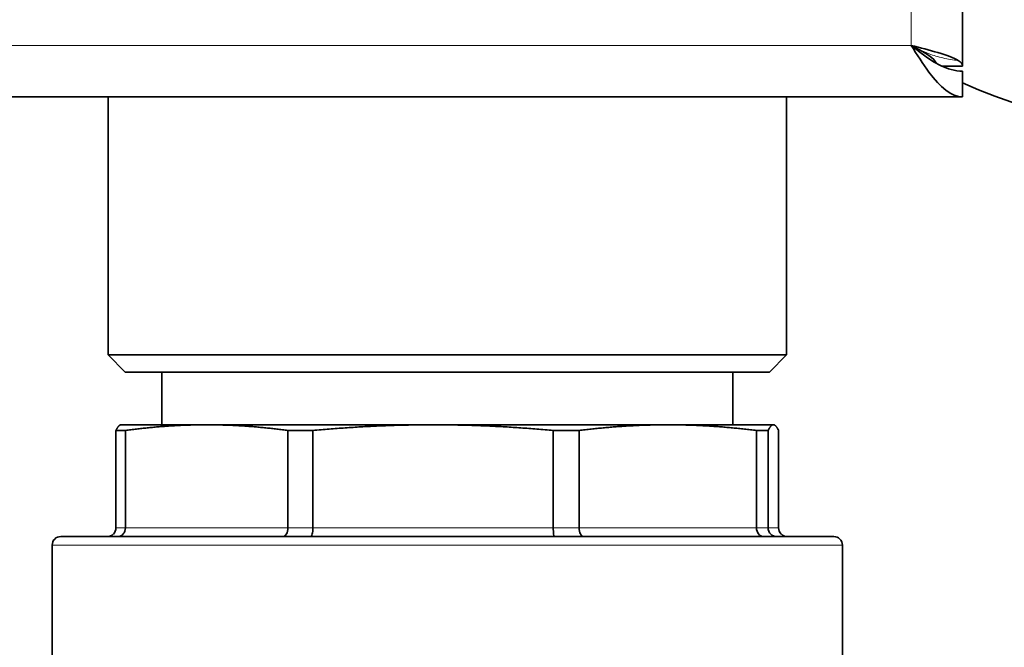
# Model space of a CAD drawing. Extents: x -142693 to 48124, y -57117 to 15617.
# Tile 16 of 24: x 38243 to 38300, y -41769 to -41733. Entities that reach past the tile are written whole.
import ezdxf
from ezdxf import colors
from ezdxf.entities.mleader import LeaderData, LeaderLine
from ezdxf.math import Vec2, Vec3

# ---------------------------------------------------------------- set-up
doc = ezdxf.new("R2010")
doc.units = 0
for name, color, linetype, lineweight in [('IS_opisy', 7, 'Continuous', 30), ('Visible (ISO)', 7, 'Continuous', 35), ('Visible Narrow (ISO)', 7, 'Continuous', 9)]:
    doc.layers.add(name, color=color, linetype=linetype, lineweight=lineweight)
doc.styles.add('Opisowy', font='arial.ttf')

# ---------------------------------------------------------------- blocks, each defined once
blk = doc.blocks.new('_None')

msp = doc.modelspace()

# ---------------------------------------------------------------- linework, layer by layer
at = {"layer": 'Visible (ISO)'}
for p, q in [((38297.503, -41591.963), (38297.503, -41735.363)), ((38297.503, -41735.363), (38296.274, -41735.363)), ((38297.503, -41735.663), (38297.503, -41737.163)), ((38297.503, -41737.163), (38152.303, -41737.163)), ((38247.753, -41752.163), (38247.753, -41737.163)), ((38287.253, -41752.163), (38287.253, -41737.163)), ((38247.753, -41752.163), (38287.253, -41752.163)), ((38248.753, -41753.163), (38247.753, -41752.163)), ((38286.253, -41753.163), (38287.253, -41752.163)), ((38286.253, -41753.163), (38248.753, -41753.163)), ((38250.879, -41753.163), (38250.879, -41756.225)), ((38284.128, -41753.163), (38284.128, -41756.225)), ((38248.503, -41756.225), (38248.485, -41756.23)), ((38248.503, -41756.225), (38253.495, -41756.225)), ((38253.495, -41756.225), (38266.675, -41756.225)), ((38266.675, -41756.225), (38280.34, -41756.225)), ((38280.34, -41756.225), (38286.485, -41756.225)), ((38286.485, -41756.225), (38286.503, -41756.225)), ((38286.503, -41756.225), (38286.521, -41756.23)), ((38248.216, -41756.56), (38248.763, -41756.56)), ((38248.216, -41756.56), (38248.216, -41762.225)), ((38248.763, -41756.56), (38248.763, -41762.225)), ((38258.227, -41756.56), (38259.677, -41756.56)), ((38258.227, -41756.56), (38258.227, -41762.225)), ((38259.677, -41762.225), (38259.677, -41756.56)), ((38273.672, -41756.56), (38273.672, -41762.225)), ((38273.672, -41756.56), (38275.175, -41756.56)), ((38275.175, -41762.225), (38275.175, -41756.56)), ((38285.504, -41756.56), (38286.18, -41756.56)), ((38285.504, -41756.56), (38285.504, -41762.225)), ((38286.18, -41762.225), (38286.18, -41756.56)), ((38286.791, -41756.56), (38286.791, -41762.225)), ((38245.003, -41762.725), (38290.003, -41762.725)), ((38244.503, -41763.225), (38244.503, -41770.018)), ((38290.503, -41763.225), (38290.503, -41770.018))]:
    msp.add_line(p, q, dxfattribs=at)
for centre, radius, start, end in [((38307.503, -41715.163), 23.414, 244.71691, 115.28309), ((38245.003, -41763.225), 0.5, 90, 180), ((38290.003, -41763.225), 0.5, 0, 90)]:
    msp.add_arc(centre, radius, start, end, dxfattribs=at)
for centre, major_axis, ratio, start_param, end_param in [((38247.713, -41762.225), (-0.503, -0.01), 0.993031, 1.55154, 2.337191), ((38247.712, -41762.225), (-0.504, -0.001), 0.993094, 2.35462, 3.13995), ((38248.335, -41762.225), (0.002, 0.5), 0.856621, 3.145764, 3.931415), ((38248.334, -41762.225), (0, 0.5), 0.857549, 3.927493, 4.712875), ((38257.918, -41762.225), (-0.001, 0.5), 0.618328, 3.140581, 3.926231), ((38257.919, -41762.225), (0, 0.5), 0.617152, 3.927073, 4.712455), ((38259.567, -41762.225), (0.001, 0.5), 0.219826, 3.141987, 3.927638), ((38259.566, -41762.225), (0, 0.5), 0.221381, 3.927115, 4.712445), ((38273.739, -41762.225), (0, 0.5), 0.134129, 1.57075, 2.35608), ((38273.738, -41762.225), (-0.001, 0.5), 0.132562, 2.355724, 3.141365), ((38275.448, -41762.225), (0, 0.5), 0.544508, 1.570809, 2.356139), ((38275.448, -41762.225), (0.001, 0.5), 0.545745, 2.356819, 3.14247), ((38285.907, -41762.225), (0, 0.5), 0.806868, 1.570567, 2.355897), ((38285.906, -41762.225), (-0.002, 0.5), 0.80579, 2.352773, 3.138415), ((38286.675, -41762.225), (0, 0.5), 0.991432, 1.569907, 2.355238), ((38286.675, -41762.225), (-0.003, 0.5), 0.991617, 2.349251, 3.134892), ((38287.294, -41762.225), (0.504, -0.001), 0.993094, 3.143235, 3.928565), ((38287.294, -41762.225), (-0.503, 0.009), 0.993041, 0.803889, 1.589531)]:
    msp.add_ellipse(centre, major_axis=major_axis, ratio=ratio, start_param=start_param, end_param=end_param, dxfattribs=at)
for points, knots in [([(38297.247, -41735.045), (38297, -41734.89), (38296.579, -41734.734), (38296.057, -41734.579), (38295.591, -41734.44), (38295.048, -41734.302), (38294.503, -41734.163)], [-0.7349242, -0.7349242, -0.7349242, -0.7349242, -0.3466232, -0.3466232, -0.3466232, 0, 0, 0, 0]), ([(38297.503, -41737.163), (38296.85, -41737.163), (38296.197, -41736.595), (38295.543, -41735.717), (38295.197, -41735.251), (38294.85, -41734.708), (38294.503, -41734.163)], [-1, -1, -1, -1, -0.346623, -0.346623, -0.346623, 0, 0, 0, 0]), ([(38294.503, -41734.163), (38295.28, -41734.773), (38296.057, -41735.363), (38296.834, -41735.572), (38297.057, -41735.632), (38297.28, -41735.663), (38297.503, -41735.663)], [0, 0, 0, 0, 0.777, 0.777, 0.777, 1, 1, 1, 1]), ([(38294.503, -41734.163), (38295.114, -41734.474), (38295.703, -41734.785), (38295.912, -41735.095), (38295.937, -41735.132), (38295.957, -41735.169), (38295.972, -41735.206)], [0, 0, 0, 0, 0.7770003, 0.7770003, 0.7770003, 0.8691516, 0.8691516, 0.8691516, 0.8691516])]:
    msp.add_open_spline(points, degree=3, knots=knots, dxfattribs=at)
msp.add_open_spline([(38297.503, -41735.363), (38297.503, -41735.257), (38297.415, -41735.151), (38297.247, -41735.045)], degree=3, dxfattribs=at)
for points, weights in [([(38248.216, -41756.56), (38248.355, -41756.265), (38248.485, -41756.23)], [1.63374154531, 1.68091205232, 1.68667960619]), ([(38253.495, -41756.225), (38251.204, -41756.225), (38248.763, -41756.56)], [1.68748304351, 1.68748304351, 1.63374154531]), ([(38258.227, -41756.56), (38255.786, -41756.225), (38253.495, -41756.225)], [1.63374154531, 1.68748304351, 1.68748304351]), ([(38266.675, -41756.225), (38263.287, -41756.225), (38259.677, -41756.56)], [1.68748304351, 1.68748304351, 1.63374154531]), ([(38273.672, -41756.56), (38270.062, -41756.225), (38266.675, -41756.225)], [1.63374154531, 1.68748304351, 1.68748304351]), ([(38275.175, -41756.56), (38277.84, -41756.225), (38280.34, -41756.225)], [1.63374154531, 1.68748304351, 1.68748304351]), ([(38285.504, -41756.56), (38282.839, -41756.225), (38280.34, -41756.225)], [1.63374154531, 1.68748304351, 1.68748304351]), ([(38286.485, -41756.225), (38286.337, -41756.225), (38286.18, -41756.56)], [1.68748304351, 1.68748304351, 1.63374154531]), ([(38286.791, -41756.56), (38286.633, -41756.225), (38286.485, -41756.225)], [1.63374154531, 1.68748304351, 1.68748304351])]:
    msp.add_rational_spline(points, weights, degree=2, dxfattribs=at)
at = {"layer": 'Visible Narrow (ISO)'}
for p, q in [((38294.503, -41734.163), (38294.503, -41593.163)), ((38152.303, -41734.163), (38294.503, -41734.163)), ((38248.216, -41762.225), (38248.763, -41762.225)), ((38258.227, -41762.225), (38248.763, -41762.225)), ((38258.227, -41762.225), (38259.677, -41762.225)), ((38273.672, -41762.225), (38259.677, -41762.225)), ((38275.175, -41762.225), (38273.672, -41762.225)), ((38285.504, -41762.225), (38275.175, -41762.225)), ((38285.504, -41762.225), (38286.18, -41762.225)), ((38286.791, -41762.225), (38286.18, -41762.225)), ((38290.503, -41763.225), (38244.503, -41763.225))]:
    msp.add_line(p, q, dxfattribs=at)
msp.add_open_spline([(38297.247, -41735.045), (38296.946, -41735.008), (38296.645, -41734.959), (38296.075, -41734.828), (38295.818, -41734.751), (38295.372, -41734.581), (38295.195, -41734.503), (38294.843, -41734.336), (38294.675, -41734.251), (38294.503, -41734.163)], degree=3, knots=[-0.2934487, -0.2934487, -0.2934487, -0.2934487, -0.2022452, -0.2022452, -0.1174354, -0.1174354, -0.0579074, -0.0579074, 0, 0, 0, 0], dxfattribs=at)

# ---------------------------------------------------------------- leaders
at = {"layer": 'IS_opisy', "lineweight": 25}
ml = msp.add_multileader_mtext('Standard', dxfattribs=at)
ml.set_content('{\\fArial Narrow|b0|i0|c0|p34;P\\fArial Narrow|b0|i0|c238|p34;ion KS5 %%C110 PVC wyprowadzić ponad dach, min. 4m od drzwi i okien. Zakończyć wywiewką wentylacyjną %%C160 PVC.}', color=256, style='Opisowy')
ml.set_leader_properties()
ml.set_arrow_properties(name='NONE')
ml.build(insert=Vec2(0, 0))
ml.multileader.update_dxf_attribs({"dogleg_length": 0.1, "arrow_head_size": 9.04})
ctx = ml.context
ctx.base_point, ctx.char_height, ctx.arrow_head_size, ctx.landing_gap_size, ctx.plane_origin = Vec3(36898.22, -43296.974), 176.4, 9.04, 0.904, Vec3(44086.146, -43291.693)
notes = []
notes.append((ctx, [(1, (1, 1, 0), (39207.527, -43296.974), (-1, 0), 0.1, [(0, [(40340.341, -41116.86)], 0, [])])]))
ctx.mtext.insert, ctx.mtext.width, ctx.mtext.flow_direction = Vec3(36899.124, -43182.844), 2366.20606, 5
for ctx, leaders in notes:
    for number, flags, end, landing, length, lines in leaders:
        leader = LeaderData()
        leader.index, (leader.has_last_leader_line, leader.has_dogleg_vector, leader.attachment_direction) = number, flags
        leader.last_leader_point, leader.dogleg_vector, leader.dogleg_length = Vec3(end), Vec3(landing), length
        for number, points, colour, breaks in lines:
            line = LeaderLine()
            line.index, line.vertices, line.color, line.breaks = number, Vec3.list(points), colors.encode_raw_color(colour), breaks
            leader.lines.append(line)
        ctx.leaders.append(leader)

doc.saveas('drawing.dxf')
